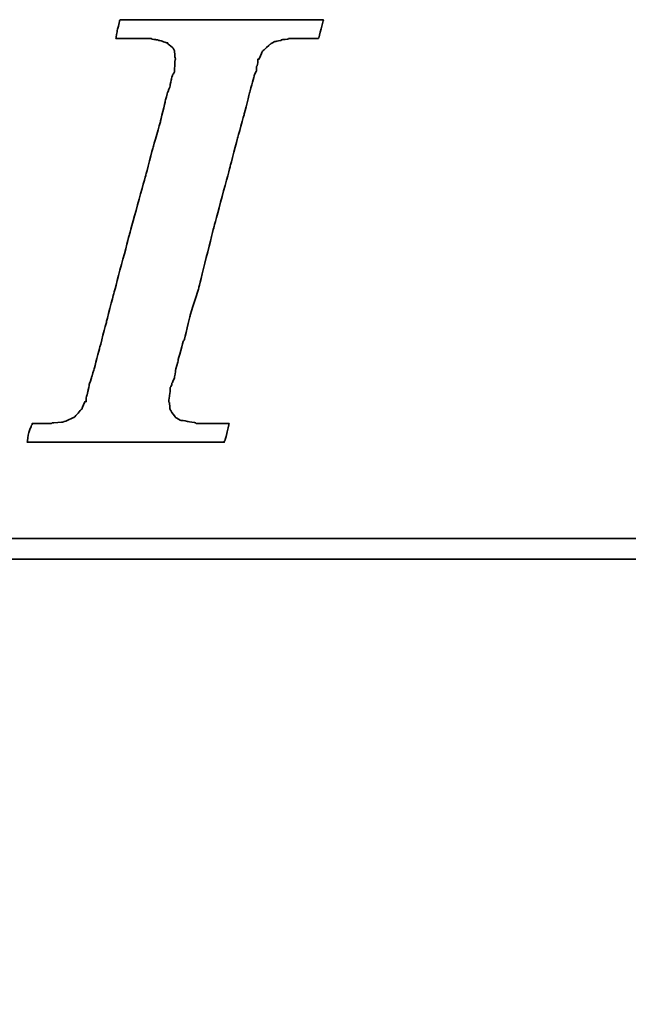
# Model space of a CAD drawing. Extents: x 35 to 231, y -187 to 76.
# Tile 40 of 58: x 100.67 to 102.82, y 41.78 to 45.26. Entities that reach past the tile are written whole.
import ezdxf

# ---------------------------------------------------------------- set-up
doc = ezdxf.new("R2010")
doc.units = 0
doc.header["$MEASUREMENT"] = 0
doc.layers.get('DEFPOINTS').update_dxf_attribs({"linetype": 'CONTINUOUS'})
doc.layers.add('DIM', color=4, linetype='CONTINUOUS')
doc.layers.add('layer 1', color=7, linetype='CONTINUOUS')
doc.styles.add('DIM-7', font='SIMPLEX.shx', dxfattribs={"width": 0.7, "bigfont": 'chineset.shx'})
doc.dimstyles.new('CNS', dxfattribs={"dimtxt": 3.5, "dimasz": 2.5, "dimexe": 1, "dimexo": 1.5, "dimgap": 0.09, "dimtad": 0, "dimdsep": 46, "dimtxsty": 'DIM-7', "dimcen": 0.09, "dimclrd": 1, "dimclre": 1, "dimclrt": 4, "dimadec": 0, "dimazin": 0, "dimtfac": 1, "dimtix": 1, "dimtmove": 2, "dimatfit": 3, "dimfxl": 1, "dimtvp": 0.971429, "dimtolj": 1, "dimarcsym": 0})

# ---------------------------------------------------------------- blocks, each defined once
blk = doc.blocks.new('*D2')
at = {"layer": 'DEFPOINTS', "color": 0, "transparency": 16777216}
for p in [(79.9994, 44.9822), (113.9994, 42.4822), (113.9994, 30.3793)]:
    blk.add_point(p, dxfattribs=at)
at = {"layer": 'DIM', "color": 7, "lineweight": -2, "transparency": 16777216}
for p, q in [((79.9994, 44.2322), (79.9994, 29.8793)), ((113.9994, 41.7322), (113.9994, 29.8793)), ((81.2494, 30.3793), (112.7494, 30.3793))]:
    blk.add_line(p, q, dxfattribs=at)
at = {"layer": 'DIM', "color": 7, "transparency": 16777216}
for points in [[(81.2494, 30.5876), (81.2494, 30.1709), (79.9994, 30.3793)], [(112.7494, 30.5876), (112.7494, 30.1709), (113.9994, 30.3793)]]:
    blk.add_solid(points, dxfattribs=at)
at = {"layer": 'DIM', "color": 7, "transparency": 16777216, "insert": (96.9994, 31.6543), "char_height": 1.75, "attachment_point": 5, "style": 'DIM-7'}
blk.add_mtext('\\A1;34', dxfattribs=at)
blk = doc.blocks.new('TBI MOTION logo(完整正式版)')
at = {"layer": 'layer 1', "color": 22, "lineweight": 35}
for points, knots in [([(-40.59125, -7.94375), (-40.59125, -7.94375), (-40.97375, -7.94375), (-40.97375, -7.94375), (-40.97375, -7.94375), (-40.97375, -7.94375), (-41.38125, -7.94375), (-41.38125, -7.94375), (-41.38125, -7.94375), (-41.38125, -7.94375), (-41.54875, -7.94375), (-41.54875, -7.94375), (-41.54875, -7.94375), (-41.54875, -7.94375), (-41.59875, -7.94375), (-41.59875, -7.94375), (-41.59875, -7.94375), (-41.59875, -7.94375), (-41.88375, -7.94375), (-41.88375, -7.94375), (-41.88375, -7.94375), (-41.88375, -7.94375), (-41.90875, -7.91875), (-41.90875, -7.91875), (-41.90875, -7.91875), (-41.90875, -7.91875), (-42.19875, -7.87125), (-42.19875, -7.87125), (-42.19875, -7.87125), (-42.19875, -7.87125), (-42.43875, -7.82375), (-42.43875, -7.82375), (-42.43875, -7.82375), (-42.43875, -7.82375), (-42.45875, -7.82375), (-42.45875, -7.82375), (-42.45875, -7.82375), (-42.45875, -7.82375), (-42.48625, -7.82375), (-42.48625, -7.82375), (-42.48625, -7.82375), (-42.48625, -7.82375), (-42.67625, -7.72375), (-42.67625, -7.72375), (-42.67625, -7.72375), (-42.67625, -7.72375), (-42.70125, -7.70375), (-42.70125, -7.70375), (-42.70125, -7.70375), (-42.70125, -7.70375), (-42.72375, -7.67875), (-42.72375, -7.67875), (-42.72375, -7.67875), (-42.72375, -7.67875), (-42.86875, -7.48875), (-42.86875, -7.48875), (-42.86875, -7.48875), (-42.86875, -7.48875), (-42.89375, -7.43875), (-42.89375, -7.43875), (-42.89375, -7.43875), (-42.89375, -7.43875), (-42.91875, -7.38875), (-42.91875, -7.38875), (-42.91875, -7.38875), (-42.91875, -7.38875), (-42.93875, -7.12875), (-42.93875, -7.12875), (-42.93875, -7.12875), (-42.93875, -7.12875), (-42.96375, -7.10375), (-42.96375, -7.10375), (-42.96375, -7.10375), (-42.96375, -7.10375), (-42.96375, -7.05375), (-42.96375, -7.05375), (-42.96375, -7.05375), (-42.96375, -7.05375), (-42.96375, -7.00875), (-42.96375, -7.00875), (-42.96375, -7.00875), (-42.96375, -7.00875), (-42.91875, -6.69625), (-42.91875, -6.69625), (-42.91875, -6.69625), (-42.91875, -6.69625), (-42.91875, -6.62375), (-42.91875, -6.62375), (-42.91875, -6.62375), (-42.91875, -6.62375), (-42.91875, -6.59625), (-42.91875, -6.59625), (-42.91875, -6.59625), (-42.91875, -6.59625), (-42.91875, -6.57375), (-42.91875, -6.57375), (-42.91875, -6.57375), (-42.91875, -6.57375), (-42.91875, -6.52875), (-42.91875, -6.52875), (-42.91875, -6.52875), (-42.91875, -6.52875), (-42.89375, -6.50375), (-42.89375, -6.50375), (-42.89375, -6.50375), (-42.89375, -6.50375), (-42.84375, -6.38375), (-42.84375, -6.38375), (-42.84375, -6.38375), (-42.84375, -6.38375), (-42.84375, -6.35875), (-42.84375, -6.35875), (-42.84375, -6.35875), (-42.84375, -6.35875), (-42.74625, -6.14375), (-42.74625, -6.14375), (-42.74625, -6.14375), (-42.74625, -6.14375), (-42.70125, -5.85375), (-42.70125, -5.85375), (-42.70125, -5.85375), (-42.70125, -5.85375), (-42.60375, -5.47125), (-42.60375, -5.47125), (-42.60375, -5.47125), (-42.60375, -5.47125), (-42.60375, -5.44875), (-42.60375, -5.44875), (-42.60375, -5.44875), (-42.60375, -5.44875), (-42.38875, -4.67875), (-42.38875, -4.67875), (-42.38875, -4.67875), (-42.38875, -4.67875), (-42.36375, -4.65375), (-42.36375, -4.65375), (-42.36375, -4.65375), (-42.36375, -4.65375), (-42.12375, -3.69625), (-42.12375, -3.69625), (-42.12375, -3.69625), (-42.12375, -3.69625), (-42.12375, -3.67374), (-42.12375, -3.67374), (-42.12375, -3.67374), (-42.12375, -3.67374), (-41.78875, -2.59374), (-41.78875, -2.59374), (-41.78875, -2.59374), (-41.78875, -2.59374), (-41.18875, -0.19375), (-41.18875, -0.19375), (-41.18875, -0.19375), (-41.18875, -0.19375), (-40.54375, 2.20624), (-40.54375, 2.20624), (-40.54375, 2.20624), (-40.54375, 2.20624), (-40.25375, 3.30875), (-40.25375, 3.30875), (-40.25375, 3.30875), (-40.25375, 3.30875), (-39.98875, 4.27125), (-39.98875, 4.27125), (-39.98875, 4.27125), (-39.98875, 4.27125), (-39.77375, 5.13125), (-39.77375, 5.13125), (-39.77375, 5.13125), (-39.77375, 5.13125), (-39.67875, 5.47125), (-39.67875, 5.47125), (-39.67875, 5.47125), (-39.67875, 5.47125), (-39.60375, 5.75625), (-39.60375, 5.75625), (-39.60375, 5.75625), (-39.60375, 5.75625), (-39.60375, 5.78125), (-39.60375, 5.78125), (-39.60375, 5.78125), (-39.60375, 5.78125), (-39.50875, 5.97125), (-39.50875, 5.97125), (-39.50875, 5.97125), (-39.50875, 5.97125), (-39.50875, 6.13875), (-39.50875, 6.13875), (-39.50875, 6.13875), (-39.50875, 6.13875), (-39.48625, 6.16625), (-39.48625, 6.16625), (-39.48625, 6.16625), (-39.48625, 6.16625), (-39.46125, 6.28625), (-39.46125, 6.28625), (-39.46125, 6.28625), (-39.46125, 6.28625), (-39.46125, 6.42625), (-39.46125, 6.42625), (-39.46125, 6.42625), (-39.46125, 6.42625), (-39.41375, 6.42625), (-39.41375, 6.42625), (-39.41375, 6.42625), (-39.41375, 6.42625), (-39.29375, 6.69125), (-39.29375, 6.69125), (-39.29375, 6.69125), (-39.29375, 6.69125), (-39.26875, 6.74125), (-39.26875, 6.74125), (-39.26875, 6.74125), (-39.26875, 6.74125), (-39.24375, 6.76625), (-39.24375, 6.76625), (-39.24375, 6.76625), (-39.24375, 6.76625), (-38.98375, 7.00624), (-38.98375, 7.00624), (-38.98375, 7.00624), (-38.98375, 7.00624), (-38.95625, 7.02624), (-38.95625, 7.02624), (-38.95625, 7.02624), (-38.95625, 7.02624), (-38.78875, 7.12624), (-38.78875, 7.12624), (-38.78875, 7.12624), (-38.78875, 7.12624), (-38.76375, 7.12624), (-38.76375, 7.12624), (-38.76375, 7.12624), (-38.76375, 7.12624), (-38.74375, 7.12624), (-38.74375, 7.12624), (-38.74375, 7.12624), (-38.74375, 7.12624), (-38.52875, 7.17125), (-38.52875, 7.17125), (-38.52875, 7.17125), (-38.52875, 7.17125), (-38.52875, 7.19624), (-38.52875, 7.19624), (-38.52875, 7.19624), (-38.52875, 7.19624), (-38.50375, 7.19624), (-38.50375, 7.19624), (-38.50375, 7.19624), (-38.50375, 7.19624), (-38.26125, 7.21875), (-38.26125, 7.21875), (-38.26125, 7.21875), (-38.26125, 7.21875), (-38.23875, 7.24624), (-38.23875, 7.24624), (-38.23875, 7.24624), (-38.23875, 7.24624), (-38.21625, 7.24624), (-38.21625, 7.24624), (-38.21625, 7.24624), (-38.21625, 7.24624), (-38.18875, 7.24624), (-38.18875, 7.24624), (-38.18875, 7.24624), (-38.18875, 7.24624), (-37.90375, 7.24624), (-37.90375, 7.24624), (-37.90375, 7.24624), (-37.90375, 7.24624), (-37.85375, 7.24624), (-37.85375, 7.24624), (-37.85375, 7.24624), (-37.85375, 7.24624), (-37.75875, 7.24624), (-37.75875, 7.24624), (-37.75875, 7.24624), (-37.75875, 7.24624), (-37.42375, 7.24624), (-37.42375, 7.24624), (-37.42375, 7.24624), (-37.42375, 7.24624), (-37.08875, 7.24624), (-37.08875, 7.24624), (-37.08875, 7.24624), (-37.08875, 7.24624), (-37.06375, 7.24624), (-37.06375, 7.24624), (-37.06375, 7.24624), (-37.06375, 7.24624), (-37.06375, 7.26624), (-37.06375, 7.26624), (-37.06375, 7.26624), (-37.06375, 7.26624), (-37.03875, 7.29125), (-37.03875, 7.29125), (-37.03875, 7.29125), (-37.03875, 7.29125), (-37.03875, 7.31625), (-37.03875, 7.31625), (-37.03875, 7.31625), (-37.03875, 7.31625), (-36.94125, 7.67625), (-36.94125, 7.67625), (-36.94125, 7.67625), (-36.94125, 7.67625), (-36.86875, 7.98625), (-36.86875, 7.98625), (-36.86875, 7.98625), (-36.86875, 7.98625), (-36.98875, 7.98625), (-36.98875, 7.98625), (-36.98875, 7.98625), (-36.98875, 7.98625), (-37.42375, 7.98625), (-37.42375, 7.98625), (-37.42375, 7.98625), (-37.42375, 7.98625), (-37.94875, 7.98625), (-37.94875, 7.98625), (-37.94875, 7.98625), (-37.94875, 7.98625), (-38.57375, 7.98625), (-38.57375, 7.98625), (-38.57375, 7.98625), (-38.57375, 7.98625), (-39.29375, 7.98625), (-39.29375, 7.98625), (-39.29375, 7.98625), (-39.29375, 7.98625), (-40.82875, 7.98625), (-40.82875, 7.98625), (-40.82875, 7.98625), (-40.82875, 7.98625), (-42.36375, 7.98625), (-42.36375, 7.98625), (-42.36375, 7.98625), (-42.36375, 7.98625), (-43.08375, 7.98625), (-43.08375, 7.98625), (-43.08375, 7.98625), (-43.08375, 7.98625), (-43.70875, 7.98625), (-43.70875, 7.98625), (-43.70875, 7.98625), (-43.70875, 7.98625), (-44.23375, 7.98625), (-44.23375, 7.98625), (-44.23375, 7.98625), (-44.23375, 7.98625), (-44.66875, 7.98625), (-44.66875, 7.98625), (-44.66875, 7.98625), (-44.66875, 7.98625), (-44.88375, 7.98625), (-44.88375, 7.98625), (-44.88375, 7.98625), (-44.88375, 7.98625), (-44.90875, 7.94125), (-44.90875, 7.94125), (-44.90875, 7.94125), (-44.90875, 7.94125), (-44.90875, 7.91625), (-44.90875, 7.91625), (-44.90875, 7.91625), (-44.90875, 7.91625), (-45.00375, 7.55625), (-45.00375, 7.55625), (-45.00375, 7.55625), (-45.00375, 7.55625), (-45.05375, 7.24624), (-45.05375, 7.24624), (-45.05375, 7.24624), (-45.05375, 7.24624), (-44.61875, 7.24624), (-44.61875, 7.24624), (-44.61875, 7.24624), (-44.61875, 7.24624), (-44.11375, 7.24624), (-44.11375, 7.24624), (-44.11375, 7.24624), (-44.11375, 7.24624), (-43.99375, 7.24624), (-43.99375, 7.24624), (-43.99375, 7.24624), (-43.99375, 7.24624), (-43.94625, 7.24624), (-43.94625, 7.24624), (-43.94625, 7.24624), (-43.94625, 7.24624), (-43.92374, 7.24624), (-43.92374, 7.24624), (-43.92374, 7.24624), (-43.92374, 7.24624), (-43.65875, 7.24624), (-43.65875, 7.24624), (-43.65875, 7.24624), (-43.65875, 7.24624), (-43.63875, 7.21875), (-43.63875, 7.21875), (-43.63875, 7.21875), (-43.63875, 7.21875), (-43.46875, 7.19624), (-43.46875, 7.19624), (-43.46875, 7.19624), (-43.46875, 7.19624), (-43.39875, 7.19624), (-43.39875, 7.19624), (-43.39875, 7.19624), (-43.39875, 7.19624), (-43.37125, 7.17125), (-43.37125, 7.17125), (-43.37125, 7.17125), (-43.37125, 7.17125), (-43.34875, 7.17125), (-43.34875, 7.17125), (-43.34875, 7.17125), (-43.34875, 7.17125), (-43.20375, 7.12624), (-43.20375, 7.12624), (-43.20375, 7.12624), (-43.20375, 7.12624), (-43.05875, 7.07624), (-43.05875, 7.07624), (-43.05875, 7.07624), (-43.05875, 7.07624), (-43.01375, 7.07624), (-43.01375, 7.07624), (-43.01375, 7.07624), (-43.01375, 7.07624), (-42.98875, 7.02624), (-42.98875, 7.02624), (-42.98875, 7.02624), (-42.98875, 7.02624), (-42.79875, 6.86125), (-42.79875, 6.86125), (-42.79875, 6.86125), (-42.79875, 6.86125), (-42.77375, 6.81125), (-42.77375, 6.81125), (-42.77375, 6.81125), (-42.77375, 6.81125), (-42.74625, 6.76625), (-42.74625, 6.76625), (-42.74625, 6.76625), (-42.74625, 6.76625), (-42.72375, 6.47625), (-42.72375, 6.47625), (-42.72375, 6.47625), (-42.72375, 6.47625), (-42.70125, 6.45124), (-42.70125, 6.45124), (-42.70125, 6.45124), (-42.70125, 6.45124), (-42.70125, 6.42625), (-42.70125, 6.42625), (-42.70125, 6.42625), (-42.70125, 6.42625), (-42.72375, 6.40625), (-42.72375, 6.40625), (-42.72375, 6.40625), (-42.72375, 6.40625), (-42.74625, 5.97125), (-42.74625, 5.97125), (-42.74625, 5.97125), (-42.74625, 5.97125), (-42.74625, 5.94625), (-42.74625, 5.94625), (-42.74625, 5.94625), (-42.74625, 5.94625), (-42.74625, 5.92625), (-42.74625, 5.92625), (-42.74625, 5.92625), (-42.74625, 5.92625), (-42.77375, 5.87625), (-42.77375, 5.87625), (-42.77375, 5.87625), (-42.77375, 5.87625), (-42.81875, 5.80625), (-42.81875, 5.80625), (-42.81875, 5.80625), (-42.81875, 5.80625), (-42.86875, 5.63625), (-42.86875, 5.63625), (-42.86875, 5.63625), (-42.86875, 5.63625), (-42.91875, 5.39625), (-42.91875, 5.39625), (-42.91875, 5.39625), (-42.91875, 5.39625), (-42.91875, 5.37124), (-42.91875, 5.37124), (-42.91875, 5.37124), (-42.91875, 5.37124), (-43.01375, 5.10874), (-43.01375, 5.10874), (-43.01375, 5.10874), (-43.01375, 5.10874), (-43.10875, 4.77124), (-43.10875, 4.77124), (-43.10875, 4.77124), (-43.10875, 4.77124), (-43.29875, 3.95625), (-43.29875, 3.95625), (-43.29875, 3.95625), (-43.29875, 3.95625), (-43.58875, 2.95125), (-43.58875, 2.95125), (-43.58875, 2.95125), (-43.58875, 2.95125), (-43.87375, 1.87125), (-43.87375, 1.87125), (-43.87375, 1.87125), (-43.87375, 1.87125), (-44.52625, -0.50374), (-44.52625, -0.50374), (-44.52625, -0.50374), (-44.52625, -0.50374), (-45.14875, -2.85375), (-45.14875, -2.85375), (-45.14875, -2.85375), (-45.14875, -2.85375), (-45.43375, -3.95875), (-45.43375, -3.95875), (-45.43375, -3.95875), (-45.43375, -3.95875), (-45.69875, -4.96875), (-45.69875, -4.96875), (-45.69875, -4.96875), (-45.69875, -4.96875), (-45.91375, -5.78375), (-45.91375, -5.78375), (-45.91375, -5.78375), (-45.91375, -5.78375), (-46.01375, -6.11875), (-46.01375, -6.11875), (-46.01375, -6.11875), (-46.01375, -6.11875), (-46.01375, -6.14375), (-46.01375, -6.14375), (-46.01375, -6.14375), (-46.01375, -6.14375), (-46.10875, -6.40875), (-46.10875, -6.40875), (-46.10875, -6.40875), (-46.10875, -6.40875), (-46.15375, -6.64875), (-46.15375, -6.64875), (-46.15375, -6.64875), (-46.15375, -6.64875), (-46.20375, -6.83875), (-46.20375, -6.83875), (-46.20375, -6.83875), (-46.20375, -6.83875), (-46.22875, -6.93375), (-46.22875, -6.93375), (-46.22875, -6.93375), (-46.22875, -6.93375), (-46.22875, -7.07875), (-46.22875, -7.07875), (-46.22875, -7.07875), (-46.22875, -7.07875), (-46.27375, -7.07875), (-46.27375, -7.07875), (-46.27375, -7.07875), (-46.27375, -7.07875), (-46.39375, -7.34375), (-46.39375, -7.34375), (-46.39375, -7.34375), (-46.39375, -7.34375), (-46.39375, -7.36875), (-46.39375, -7.36875), (-46.39375, -7.36875), (-46.39375, -7.36875), (-46.42125, -7.38875), (-46.42125, -7.38875), (-46.42125, -7.38875), (-46.42125, -7.38875), (-46.68375, -7.67875), (-46.68375, -7.67875), (-46.68375, -7.67875), (-46.68375, -7.67875), (-46.70875, -7.70375), (-46.70875, -7.70375), (-46.70875, -7.70375), (-46.70875, -7.70375), (-46.75375, -7.72375), (-46.75375, -7.72375), (-46.75375, -7.72375), (-46.75375, -7.72375), (-47.08875, -7.87125), (-47.08875, -7.87125), (-47.08875, -7.87125), (-47.08875, -7.87125), (-47.11625, -7.87125), (-47.11625, -7.87125), (-47.11625, -7.87125), (-47.11625, -7.87125), (-47.13875, -7.89375), (-47.13875, -7.89375), (-47.13875, -7.89375), (-47.13875, -7.89375), (-47.56875, -7.91875), (-47.56875, -7.91875), (-47.56875, -7.91875), (-47.56875, -7.91875), (-47.59625, -7.94375), (-47.59625, -7.94375), (-47.59625, -7.94375), (-47.59625, -7.94375), (-47.64375, -7.94375), (-47.64375, -7.94375), (-47.64375, -7.94375), (-47.64375, -7.94375), (-47.73625, -7.94375), (-47.73625, -7.94375), (-47.73625, -7.94375), (-47.73625, -7.94375), (-48.07375, -7.94375), (-48.07375, -7.94375), (-48.07375, -7.94375), (-48.07375, -7.94375), (-48.36125, -7.94375), (-48.36125, -7.94375), (-48.36125, -7.94375), (-48.36125, -7.94375), (-48.36125, -7.96625), (-48.36125, -7.96625), (-48.36125, -7.96625), (-48.36125, -7.96625), (-48.36125, -7.99125), (-48.36125, -7.99125), (-48.36125, -7.99125), (-48.36125, -7.99125), (-48.38875, -8.01375), (-48.38875, -8.01375), (-48.38875, -8.01375), (-48.38875, -8.01375), (-48.50875, -8.34875), (-48.50875, -8.34875), (-48.50875, -8.34875), (-48.50875, -8.34875), (-48.55375, -8.68625), (-48.55375, -8.68625), (-48.55375, -8.68625), (-48.55375, -8.68625), (-48.45875, -8.68625), (-48.45875, -8.68625), (-48.45875, -8.68625), (-48.45875, -8.68625), (-48.07375, -8.68625), (-48.07375, -8.68625), (-48.07375, -8.68625), (-48.07375, -8.68625), (-47.52375, -8.68625), (-47.52375, -8.68625), (-47.52375, -8.68625), (-47.52375, -8.68625), (-46.92375, -8.68625), (-46.92375, -8.68625), (-46.92375, -8.68625), (-46.92375, -8.68625), (-46.25375, -8.68625), (-46.25375, -8.68625), (-46.25375, -8.68625), (-46.25375, -8.68625), (-46.20375, -8.68625), (-46.20375, -8.68625), (-46.20375, -8.68625), (-46.20375, -8.68625), (-44.71375, -8.68625), (-44.71375, -8.68625), (-44.71375, -8.68625), (-44.71375, -8.68625), (-43.22875, -8.68625), (-43.22875, -8.68625), (-43.22875, -8.68625), (-43.22875, -8.68625), (-42.55875, -8.68625), (-42.55875, -8.68625), (-42.55875, -8.68625), (-42.55875, -8.68625), (-42.50875, -8.68625), (-42.50875, -8.68625), (-42.50875, -8.68625), (-42.50875, -8.68625), (-41.93375, -8.68625), (-41.93375, -8.68625), (-41.93375, -8.68625), (-41.93375, -8.68625), (-41.38125, -8.68625), (-41.38125, -8.68625), (-41.38125, -8.68625), (-41.38125, -8.68625), (-40.97375, -8.68625), (-40.97375, -8.68625), (-40.97375, -8.68625), (-40.97375, -8.68625), (-40.78125, -8.68625), (-40.78125, -8.68625), (-40.78125, -8.68625), (-40.78125, -8.68625), (-40.78125, -8.63875), (-40.78125, -8.63875), (-40.78125, -8.63875), (-40.78125, -8.63875), (-40.75875, -8.63875), (-40.75875, -8.63875), (-40.75875, -8.63875), (-40.75875, -8.63875), (-40.66375, -8.27875), (-40.66375, -8.27875), (-40.66375, -8.27875), (-40.66375, -8.27875), (-40.59125, -7.94375), (-40.59125, -7.94375)], [0, 0, 0, 0, 0.00558659, 0.00558659, 0.00558659, 0.0055866, 0.01117318, 0.01117318, 0.01117318, 0.01117319, 0.01675978, 0.01675978, 0.01675978, 0.01675979, 0.02234637, 0.02234637, 0.02234637, 0.02234638, 0.02793296, 0.02793296, 0.02793296, 0.02793297, 0.03351955, 0.03351955, 0.03351955, 0.03351956, 0.03910615, 0.03910615, 0.03910615, 0.03910616, 0.04469274, 0.04469274, 0.04469274, 0.04469275, 0.05027933, 0.05027933, 0.05027933, 0.05027934, 0.05586592, 0.05586592, 0.05586592, 0.05586593, 0.06145251, 0.06145251, 0.06145251, 0.06145252, 0.06703911, 0.06703911, 0.06703911, 0.06703912, 0.0726257, 0.0726257, 0.0726257, 0.07262571, 0.07821229, 0.07821229, 0.07821229, 0.0782123, 0.08379888, 0.08379888, 0.08379888, 0.08379889, 0.08938547, 0.08938547, 0.08938547, 0.08938548, 0.09497207, 0.09497207, 0.09497207, 0.09497208, 0.10055866, 0.10055866, 0.10055866, 0.10055867, 0.10614525, 0.10614525, 0.10614525, 0.10614526, 0.11173184, 0.11173184, 0.11173184, 0.11173185, 0.11731844, 0.11731844, 0.11731844, 0.11731845, 0.12290503, 0.12290503, 0.12290503, 0.12290504, 0.12849162, 0.12849162, 0.12849162, 0.12849163, 0.13407821, 0.13407821, 0.13407821, 0.13407822, 0.1396648, 0.1396648, 0.1396648, 0.13966481, 0.1452514, 0.1452514, 0.1452514, 0.14525141, 0.15083799, 0.15083799, 0.15083799, 0.150838, 0.15642458, 0.15642458, 0.15642458, 0.15642459, 0.16201117, 0.16201117, 0.16201117, 0.16201118, 0.16759777, 0.16759777, 0.16759777, 0.16759778, 0.17318436, 0.17318436, 0.17318436, 0.17318437, 0.17877095, 0.17877095, 0.17877095, 0.17877096, 0.18435754, 0.18435754, 0.18435754, 0.18435755, 0.18994413, 0.18994413, 0.18994413, 0.18994414, 0.19553073, 0.19553073, 0.19553073, 0.19553074, 0.20111732, 0.20111732, 0.20111732, 0.20111733, 0.20670391, 0.20670391, 0.20670391, 0.20670392, 0.2122905, 0.2122905, 0.2122905, 0.21229051, 0.21787709, 0.21787709, 0.21787709, 0.2178771, 0.22346369, 0.22346369, 0.22346369, 0.2234637, 0.22905028, 0.22905028, 0.22905028, 0.22905029, 0.23463687, 0.23463687, 0.23463687, 0.23463688, 0.24022346, 0.24022346, 0.24022346, 0.24022347, 0.24581006, 0.24581006, 0.24581006, 0.24581007, 0.25139665, 0.25139665, 0.25139665, 0.25139666, 0.25698324, 0.25698324, 0.25698324, 0.25698325, 0.26256983, 0.26256983, 0.26256983, 0.26256984, 0.26815642, 0.26815642, 0.26815642, 0.26815643, 0.27374302, 0.27374302, 0.27374302, 0.27374303, 0.27932961, 0.27932961, 0.27932961, 0.27932962, 0.2849162, 0.2849162, 0.2849162, 0.28491621, 0.29050279, 0.29050279, 0.29050279, 0.2905028, 0.29608939, 0.29608939, 0.29608939, 0.2960894, 0.30167598, 0.30167598, 0.30167598, 0.30167599, 0.30726257, 0.30726257, 0.30726257, 0.30726258, 0.31284916, 0.31284916, 0.31284916, 0.31284917, 0.31843575, 0.31843575, 0.31843575, 0.31843576, 0.32402235, 0.32402235, 0.32402235, 0.32402236, 0.32960894, 0.32960894, 0.32960894, 0.32960895, 0.33519553, 0.33519553, 0.33519553, 0.33519554, 0.34078212, 0.34078212, 0.34078212, 0.34078213, 0.34636872, 0.34636872, 0.34636872, 0.34636873, 0.35195531, 0.35195531, 0.35195531, 0.35195532, 0.3575419, 0.3575419, 0.3575419, 0.35754191, 0.36312849, 0.36312849, 0.36312849, 0.3631285, 0.36871508, 0.36871508, 0.36871508, 0.36871509, 0.37430168, 0.37430168, 0.37430168, 0.37430169, 0.37988827, 0.37988827, 0.37988827, 0.37988828, 0.38547486, 0.38547486, 0.38547486, 0.38547487, 0.39106145, 0.39106145, 0.39106145, 0.39106146, 0.39664804, 0.39664804, 0.39664804, 0.39664805, 0.40223464, 0.40223464, 0.40223464, 0.40223465, 0.40782123, 0.40782123, 0.40782123, 0.40782124, 0.41340782, 0.41340782, 0.41340782, 0.41340783, 0.41899441, 0.41899441, 0.41899441, 0.41899442, 0.42458101, 0.42458101, 0.42458101, 0.42458102, 0.4301676, 0.4301676, 0.4301676, 0.43016761, 0.43575419, 0.43575419, 0.43575419, 0.4357542, 0.44134078, 0.44134078, 0.44134078, 0.44134079, 0.44692737, 0.44692737, 0.44692737, 0.44692738, 0.45251397, 0.45251397, 0.45251397, 0.45251398, 0.45810056, 0.45810056, 0.45810056, 0.45810057, 0.46368715, 0.46368715, 0.46368715, 0.46368716, 0.46927374, 0.46927374, 0.46927374, 0.46927375, 0.47486034, 0.47486034, 0.47486034, 0.47486035, 0.48044693, 0.48044693, 0.48044693, 0.48044694, 0.48603352, 0.48603352, 0.48603352, 0.48603353, 0.49162011, 0.49162011, 0.49162011, 0.49162012, 0.4972067, 0.4972067, 0.4972067, 0.49720671, 0.5027933, 0.5027933, 0.5027933, 0.50279331, 0.50837989, 0.50837989, 0.50837989, 0.5083799, 0.51396648, 0.51396648, 0.51396648, 0.51396649, 0.51955307, 0.51955307, 0.51955307, 0.51955308, 0.52513966, 0.52513966, 0.52513966, 0.52513967, 0.53072626, 0.53072626, 0.53072626, 0.53072627, 0.53631285, 0.53631285, 0.53631285, 0.53631286, 0.54189944, 0.54189944, 0.54189944, 0.54189945, 0.54748603, 0.54748603, 0.54748603, 0.54748604, 0.55307263, 0.55307263, 0.55307263, 0.55307264, 0.55865922, 0.55865922, 0.55865922, 0.55865923, 0.56424581, 0.56424581, 0.56424581, 0.56424582, 0.5698324, 0.5698324, 0.5698324, 0.56983241, 0.57541899, 0.57541899, 0.57541899, 0.575419, 0.58100559, 0.58100559, 0.58100559, 0.5810056, 0.58659218, 0.58659218, 0.58659218, 0.58659219, 0.59217877, 0.59217877, 0.59217877, 0.59217878, 0.59776536, 0.59776536, 0.59776536, 0.59776537, 0.60335196, 0.60335196, 0.60335196, 0.60335197, 0.60893855, 0.60893855, 0.60893855, 0.60893856, 0.61452514, 0.61452514, 0.61452514, 0.61452515, 0.62011173, 0.62011173, 0.62011173, 0.62011174, 0.62569832, 0.62569832, 0.62569832, 0.62569833, 0.63128492, 0.63128492, 0.63128492, 0.63128493, 0.63687151, 0.63687151, 0.63687151, 0.63687152, 0.6424581, 0.6424581, 0.6424581, 0.64245811, 0.64804469, 0.64804469, 0.64804469, 0.6480447, 0.65363128, 0.65363128, 0.65363128, 0.65363129, 0.65921788, 0.65921788, 0.65921788, 0.65921789, 0.66480447, 0.66480447, 0.66480447, 0.66480448, 0.67039106, 0.67039106, 0.67039106, 0.67039107, 0.67597765, 0.67597765, 0.67597765, 0.67597766, 0.68156425, 0.68156425, 0.68156425, 0.68156426, 0.68715084, 0.68715084, 0.68715084, 0.68715085, 0.69273743, 0.69273743, 0.69273743, 0.69273744, 0.69832402, 0.69832402, 0.69832402, 0.69832403, 0.70391061, 0.70391061, 0.70391061, 0.70391062, 0.70949721, 0.70949721, 0.70949721, 0.70949722, 0.7150838, 0.7150838, 0.7150838, 0.71508381, 0.72067039, 0.72067039, 0.72067039, 0.7206704, 0.72625698, 0.72625698, 0.72625698, 0.72625699, 0.73184358, 0.73184358, 0.73184358, 0.73184359, 0.73743017, 0.73743017, 0.73743017, 0.73743018, 0.74301676, 0.74301676, 0.74301676, 0.74301677, 0.74860335, 0.74860335, 0.74860335, 0.74860336, 0.75418994, 0.75418994, 0.75418994, 0.75418995, 0.75977654, 0.75977654, 0.75977654, 0.75977655, 0.76536313, 0.76536313, 0.76536313, 0.76536314, 0.77094972, 0.77094972, 0.77094972, 0.77094973, 0.77653631, 0.77653631, 0.77653631, 0.77653632, 0.78212291, 0.78212291, 0.78212291, 0.78212292, 0.7877095, 0.7877095, 0.7877095, 0.78770951, 0.79329609, 0.79329609, 0.79329609, 0.7932961, 0.79888268, 0.79888268, 0.79888268, 0.79888269, 0.80446927, 0.80446927, 0.80446927, 0.80446928, 0.81005587, 0.81005587, 0.81005587, 0.81005588, 0.81564246, 0.81564246, 0.81564246, 0.81564247, 0.82122905, 0.82122905, 0.82122905, 0.82122906, 0.82681564, 0.82681564, 0.82681564, 0.82681565, 0.83240223, 0.83240223, 0.83240223, 0.83240224, 0.83798883, 0.83798883, 0.83798883, 0.83798884, 0.84357542, 0.84357542, 0.84357542, 0.84357543, 0.84916201, 0.84916201, 0.84916201, 0.84916202, 0.8547486, 0.8547486, 0.8547486, 0.85474861, 0.8603352, 0.8603352, 0.8603352, 0.86033521, 0.86592179, 0.86592179, 0.86592179, 0.8659218, 0.87150838, 0.87150838, 0.87150838, 0.87150839, 0.87709497, 0.87709497, 0.87709497, 0.87709498, 0.88268156, 0.88268156, 0.88268156, 0.88268157, 0.88826816, 0.88826816, 0.88826816, 0.88826817, 0.89385475, 0.89385475, 0.89385475, 0.89385476, 0.89944134, 0.89944134, 0.89944134, 0.89944135, 0.90502793, 0.90502793, 0.90502793, 0.90502794, 0.91061453, 0.91061453, 0.91061453, 0.91061454, 0.91620112, 0.91620112, 0.91620112, 0.91620113, 0.92178771, 0.92178771, 0.92178771, 0.92178772, 0.9273743, 0.9273743, 0.9273743, 0.92737431, 0.93296089, 0.93296089, 0.93296089, 0.9329609, 0.93854749, 0.93854749, 0.93854749, 0.9385475, 0.94413408, 0.94413408, 0.94413408, 0.94413409, 0.94972067, 0.94972067, 0.94972067, 0.94972068, 0.95530726, 0.95530726, 0.95530726, 0.95530727, 0.96089385, 0.96089385, 0.96089385, 0.96089386, 0.96648045, 0.96648045, 0.96648045, 0.96648046, 0.97206704, 0.97206704, 0.97206704, 0.97206705, 0.97765363, 0.97765363, 0.97765363, 0.97765364, 0.98324022, 0.98324022, 0.98324022, 0.98324023, 0.98882682, 0.98882682, 0.98882682, 0.98882683, 0.99441341, 0.99441341, 0.99441341, 0.99441342, 1, 1, 1, 1]), ([(75.90875, -9.47875), (75.90875, -9.47875), (75.90875, -12.28625), (75.90875, -12.28625), (75.90875, -12.28625), (75.90875, -12.28625), (75.90875, -12.47875), (75.90875, -12.47875), (75.90875, -12.47875), (75.90875, -12.47875), (75.71625, -12.47875), (75.71625, -12.47875), (75.71625, -12.47875), (75.71625, -12.47875), (-88.32875, -12.47875), (-88.32875, -12.47875), (-88.32875, -12.47875), (-88.32875, -12.47875), (-88.32875, -13.29375), (-88.32875, -13.29375), (-88.32875, -13.29375), (-88.32875, -13.29375), (82.89125, -13.29375), (82.89125, -13.29375), (82.89125, -13.29375), (82.89125, -13.29375), (75.90875, -9.47875), (75.90875, -9.47875)], [0, 0, 0, 0, 0.14285714, 0.14285714, 0.14285714, 0.14285715, 0.28571429, 0.28571429, 0.28571429, 0.2857143, 0.42857143, 0.42857143, 0.42857143, 0.42857144, 0.57142857, 0.57142857, 0.57142857, 0.57142858, 0.71428571, 0.71428571, 0.71428571, 0.71428572, 0.85714286, 0.85714286, 0.85714286, 0.85714287, 1, 1, 1, 1])]:
    blk.add_open_spline(points, degree=3, knots=knots, dxfattribs=at)

msp = doc.modelspace()

# ---------------------------------------------------------------- block references
at = {"layer": 'DIM', "color": 7, "xscale": 0.0895795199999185, "yscale": 0.0895795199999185, "zscale": 0.0895795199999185}
msp.add_blockref('TBI MOTION logo(完整正式版)', (105.0454, 44.5416), dxfattribs=at)

# ---------------------------------------------------------------- dimensions: what is measured, and where the dimension line sits
at = {"layer": 'DIM', "color": 7}
dim = msp.add_linear_dim(base=(113.9994, 30.3793), p1=(79.9994, 44.9822), p2=(113.9994, 42.4822), dimstyle='CNS', override={"dimscale": 0.5, "dimgap": 0.8, "dimtad": 1, "dimclrd": 7, "dimclre": 7, "dimclrt": 7, "dimtmove": 0}, dxfattribs=at)
dim.commit()
dim.dimension.update_dxf_attribs({"geometry": '*D2', "text_midpoint": (96.9994, 31.6543)})

doc.saveas('drawing.dxf')
